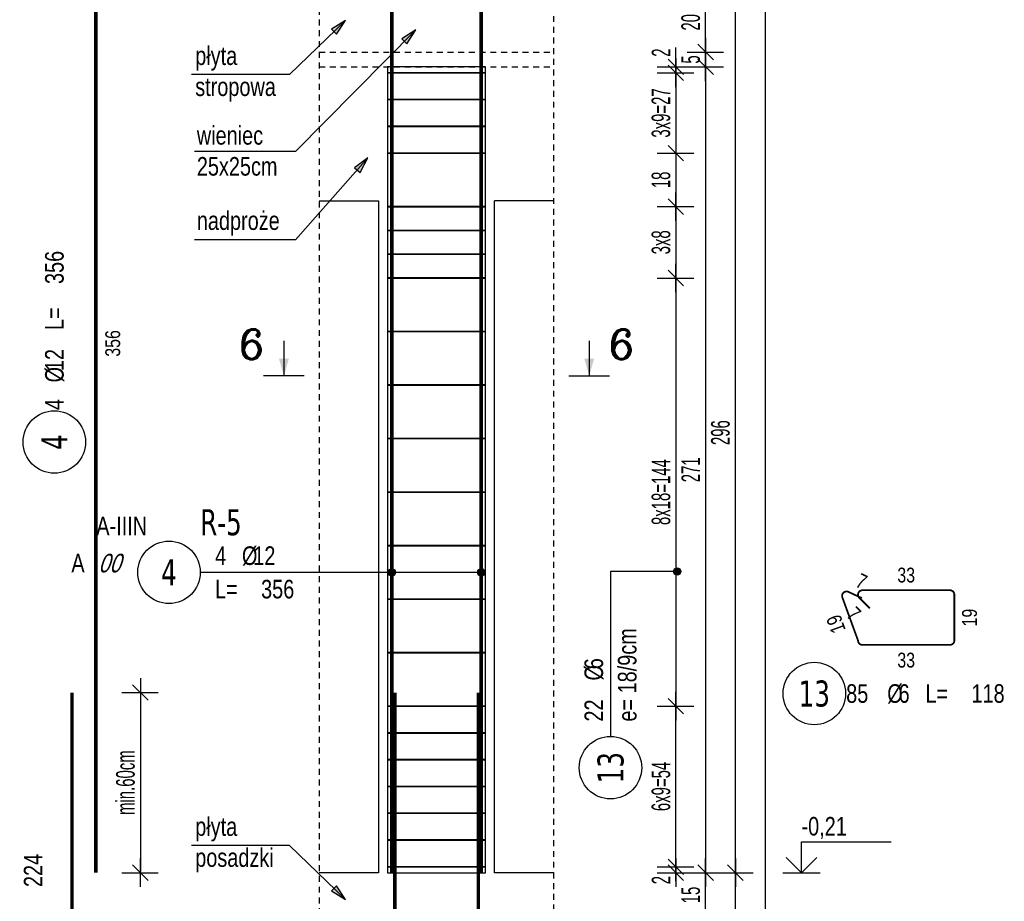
# Model space of a CAD drawing. Header units: millimetres. Extents: x 11988 to 14650, y -1596 to 604.
# Tile 26 of 38: x 13306 to 13637, y -834 to -537. Entities that reach past the tile are written whole.
import ezdxf
from ezdxf.enums import TextEntityAlignment as Align

# ---------------------------------------------------------------- set-up
doc = ezdxf.new("R2010")
doc.units = ezdxf.units.MM
doc.header["$LTSCALE"] = 10
doc.linetypes.add('MP', pattern=[0.36, 0.2, -0.16])
for name, color, linetype in [('BA_txg', 3, 'Continuous'), ('BA_wic', 1, 'Continuous'), ('BA_wis', 2, 'Continuous'), ('BA_wym', 1, 'Continuous'), ('BZ_kot', 7, 'Continuous'), ('BZ_odn', 1, 'Continuous'), ('BZ_opi1', 7, 'Continuous'), ('BZ_opi2', 4, 'Continuous'), ('BZ_opi3', 30, 'Continuous'), ('BZ_opi4', 53, 'Continuous'), ('BZ_P_roz', 11, 'Continuous'), ('BZ_P_wid', 3, 'Continuous'), ('BZ_P_wyc', 134, 'Continuous'), ('BZ_txs', 2, 'Continuous'), ('BZ_wym', 1, 'Continuous')]:
    doc.layers.add(name, color=color, linetype=linetype)
doc.layers.add('BZ_obroz', color=137, linetype='Continuous', plot=False)
doc.layers.add('BZ_pom', color=6, linetype='Continuous', plot=False)
doc.styles.add('BIKTBG', font='tahoma.ttf', dxfattribs={"width": 0.85})
doc.styles.add('BIKTC', font='bikromsw.shx', dxfattribs={"width": 0.85})
doc.styles.add('BIKTS', font='bikromsw.shx', dxfattribs={"width": 0.8})
doc.styles.add('BIKWYM', font='bikromsw.shx', dxfattribs={"width": 0.6})
doc.styles.add('ROMANC', font='ROMANC.SHX')
doc.dimstyles.new('BA_KR_25_cm', dxfattribs={"dimscale": 0.25, "dimtxt": 25, "dimasz": 1.666667, "dimexe": 24, "dimexo": 0, "dimgap": 0, "dimtad": 0, "dimdec": 1, "dimrnd": 0.5, "dimzin": 9, "dimdsep": 46, "dimtxsty": 'BIKWYM', "dimblk": 'WYM-KR', "dimcen": 0, "dimdle": 20, "dimclrd": 256, "dimclre": 256, "dimclrt": 2, "dimadec": 0, "dimazin": 0, "dimtfac": 0.033333, "dimtdec": 1, "dimtmove": 0, "dimatfit": 3, "dimldrblk": 'WYM-KR', "dimfxl": 25, "dimfxlon": 1, "dimtvp": 0.8, "dimtolj": 1, "dimarcsym": 0})
doc.dimstyles.new('BZ_KP_25_cm', dxfattribs={"dimscale": 0.25, "dimtxt": 25, "dimasz": 1.666667, "dimexe": 24, "dimexo": 0, "dimgap": 0, "dimtad": 0, "dimdec": 1, "dimrnd": 0.5, "dimzin": 9, "dimdsep": 46, "dimtxsty": 'BIKWYM', "dimblk": 'WYM-KR', "dimblk1": 'WYM-KP', "dimblk2": 'WYM-KP', "dimsah": 1, "dimcen": 0, "dimdle": 20, "dimclrd": 256, "dimclre": 256, "dimclrt": 7, "dimadec": 0, "dimazin": 0, "dimtfac": 0.033333, "dimtdec": 1, "dimtmove": 0, "dimatfit": 3, "dimldrblk": 'WYM-KP', "dimfxl": 1, "dimtvp": 0.8, "dimtolj": 1, "dimarcsym": 0})
doc.dimstyles.new('BZ_ST_25_cm', dxfattribs={"dimscale": 0.25, "dimtxt": 25, "dimasz": 1.666667, "dimexe": 24, "dimexo": 0, "dimgap": 0, "dimtad": 0, "dimdec": 1, "dimrnd": 0.5, "dimdsep": 46, "dimtxsty": 'BIKWYM', "dimblk": 'WYM-ST', "dimcen": 0, "dimdle": 20, "dimclrd": 256, "dimclre": 256, "dimclrt": 7, "dimadec": 0, "dimazin": 0, "dimtfac": 0.033333, "dimtdec": 1, "dimtix": 1, "dimtmove": 2, "dimatfit": 3, "dimldrblk": 'WYM-ST', "dimfxl": 1, "dimtvp": 0.8, "dimtolj": 1, "dimtzin": 0, "dimarcsym": 0})

# ---------------------------------------------------------------- blocks, each defined once
blk = doc.blocks.new('WYM-ST')
blk.add_hatch(color=256).paths.add_polyline_path([(-13, 2.88), (0, 0), (-13, -2.88)])
blk.add_lwpolyline([(0, 0), (-13, 2.88), (-13, -2.88), (0, 0)])
blk = doc.blocks.new('ST2')
blk.add_line((13.77, 0), (0, 0))
blk.add_solid([(6.84, -1.95), (6.84, 1.95), (0, 0)])
blk = doc.blocks.new('eprzh')
blk.add_line((-47.9, 0), (47.9, 0))
at = {"xscale": 6, "yscale": 6, "zscale": 6, "rotation": 90}
blk.add_blockref('ST2', (0, 0), dxfattribs=at)
at = {"style": 'ROMANC'}
blk.add_attdef('PRZ', text='', height=70, dxfattribs=at).set_placement((76, 39.4), align=Align.CENTER)
blk = doc.blocks.new('WYM-KP')
blk.add_hatch(color=256).paths.add_polyline_path([(3, 0, 1), (-3, 0, 1)])
blk.add_circle((0, 0), 3)
blk = doc.blocks.new('WYM-KR')
at = {"linetype": 'ByBlock'}
blk.add_line((11.52, 0), (-11.52, 0), dxfattribs=at)
at = {"color": 7, "linetype": 'ByBlock'}
blk.add_line((6.24, 6.24), (-6.24, -6.24), dxfattribs=at)
blk = doc.blocks.new('bik_BlkOpPret', base_point=(608.5, -87.83))
at = {"layer": 'BZ_opi1', "style": 'BIKTS', "width": 0.8}
for tag, p in [('SZTUK', (567.31, -85.33)), ('PRZEDR_FI', (581.12, -85.33)), ('PRZEKROJ', (584.93, -85.33)), ('PRZEDR_L', (567.31, -96.58)), ('DLUGOSC', (582.78, -96.58)), ('UWAGA', (567.31, -105.33))]:
    blk.add_attdef(tag, p, '', height=6.25, dxfattribs=at)
at = {"layer": 'BZ_opi2', "style": 'BIKTBG', "width": 0.8}
blk.add_attdef('NUMER', text='', height=8.75, dxfattribs=at).set_placement((551.81, -87.83), align=Align.MIDDLE_CENTER)
at = {"layer": 'BZ_pom', "width": 0.8}
for tag, p, height, style in [('GATUNEK', (526.97, -75.33), 6.25, 'BIKTS'), ('POZYCJA', (562.31, -75.33), 8.75, 'BIKTBG'), ('METODA_L', (520.17, -87.83), 6.25, 'BIKTS'), ('EURO_KOD', (529.45, -87.83), 6.25, 'BIKTS')]:
    blk.add_attdef(tag, p, '', height=height, dxfattribs=dict(at, style=style))
at = {"layer": 'BZ_wym', "width": 0.8}
for tag, p, height, style, flags in [('PRZEDR_NR', (567.31, -114.71), 8.75, 'BIKTBG', 1), ('PRZEDR_SZT', (567.31, -124.08), 6.25, 'BIKTS', 1), ('TYP_PRETA', (567.31, -133.46), 6.25, 'BIKTS', 3), ('EURO_KOD_SEGMENTY', (580.88, -142.83), 6.25, 'BIKTS', 3), ('HAK_1', (567.31, -152.21), 6.25, 'BIKTS', 3), ('HAK_2', (567.31, -161.58), 6.25, 'BIKTS', 3), ('ID', (567.31, -170.96), 6.25, 'BIKTS', 3), ('ID_C', (567.31, -180.33), 6.25, 'BIKTS', 3), ('b_atr_0', (567.31, -189.71), 6.25, 'BIKTS', 3)]:
    blk.add_attdef(tag, p, '', height=height, dxfattribs=dict(at, style=style, flags=flags))
blk = doc.blocks.new('bik_BlkOpPretW', base_point=(917.65, 307.46))
at = {"layer": 'BZ_opi2', "style": 'BIKTBG', "width": 0.8}
blk.add_attdef('NUMER', text='', height=8.75, dxfattribs=at).set_placement((933.15, 307.46), align=Align.MIDDLE_CENTER)
at = {"layer": 'BZ_opi4', "style": 'BIKTS', "width": 0.8}
for tag, p in [('SZTUK', (943.38, 304.33)), ('PRZEDR_FI', (952.43, 304.33)), ('PRZEKROJ', (956.24, 304.33)), ('PRZEDR_L', (970.04, 304.33)), ('DLUGOSC', (985.52, 304.33))]:
    blk.add_attdef(tag, p, '', height=6.25, dxfattribs=at)
at = {"layer": 'BZ_pom', "width": 0.8}
for tag, p, height, style, flags in [('POZYCJA', (943.38, 294.96), 8.75, 'BIKTBG', 3), ('GATUNEK', (943.38, 285.58), 6.25, 'BIKTS', 1), ('METODA_L', (943.38, 266.83), 6.25, 'BIKTS', 3)]:
    blk.add_attdef(tag, p, '', height=height, dxfattribs=dict(at, style=style, flags=flags))
at = {"layer": 'BZ_wym', "width": 0.8}
for tag, p, height, style, flags in [('UWAGA', (943.38, 276.21), 6.25, 'BIKTS', 1), ('TYP_PRETA', (943.38, 257.46), 6.25, 'BIKTS', 3), ('PRZEDR_NR', (943.38, 248.08), 8.75, 'BIKTBG', 1), ('PRZEDR_SZT', (943.38, 238.71), 6.25, 'BIKTS', 1), ('EURO_KOD', (943.38, 229.33), 6.25, 'BIKTS', 3), ('EURO_KOD_SEGMENTY', (956.95, 229.33), 6.25, 'BIKTS', 3), ('HAK_1', (943.38, 219.96), 6.25, 'BIKTS', 3), ('HAK_2', (943.38, 210.58), 6.25, 'BIKTS', 3), ('ID', (943.38, 201.21), 6.25, 'BIKTS', 3), ('ID_C', (943.38, 191.83), 6.25, 'BIKTS', 3), ('b_atr_0', (943.38, 182.46), 6.25, 'BIKTS', 3)]:
    blk.add_attdef(tag, p, '', height=height, dxfattribs=dict(at, style=style, flags=flags))
blk = doc.blocks.new('*D271')
at = {"layer": 'BA_wym', "lineweight": -2}
for p, q in [((13340.1, -763.74), (13352.35, -763.74)), ((13346.35, -764.16), (13346.35, -823.92)), ((13340.1, -824.34), (13352.35, -824.34))]:
    blk.add_line(p, q, dxfattribs=at)
at = {"layer": 'Defpoints', "color": 0}
for p in [(13323.35, -763.74), (13331.35, -824.34), (13346.35, -824.34)]:
    blk.add_point(p, dxfattribs=at)
at = {"layer": 'BA_wym', "lineweight": -2, "xscale": 0.4166666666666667, "yscale": 0.4166666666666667, "zscale": 0.4166666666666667}
for p, rotation in [((13346.35, -763.74), 90), ((13346.35, -824.34), 270)]:
    blk.add_blockref('WYM-KR', p, dxfattribs=dict(at, rotation=rotation))
at = {"layer": 'BA_wym', "color": 2, "insert": (13341.35, -794.04), "char_height": 6.25, "attachment_point": 5, "rotation": 90, "style": 'BIKWYM'}
blk.add_mtext('\\A1;min.60cm', dxfattribs=at)
blk = doc.blocks.new('*D278')
at = {"layer": 'BA_wym', "lineweight": -2}
for p, q in [((13520.22, -822.34), (13532.47, -822.34)), ((13520.22, -824.34), (13532.47, -824.34)), ((13526.47, -821.92), (13526.47, -821.51)), ((13526.47, -822.34), (13526.47, -824.34)), ((13526.47, -824.76), (13526.47, -828.51))]:
    blk.add_line(p, q, dxfattribs=at)
at = {"layer": 'Defpoints', "color": 0}
for p in [(13462.47, -822.34), (13465.47, -824.34), (13526.47, -824.34)]:
    blk.add_point(p, dxfattribs=at)
at = {"layer": 'BA_wym', "lineweight": -2, "xscale": 0.4166666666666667, "yscale": 0.4166666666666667, "zscale": 0.4166666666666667}
for p, rotation in [((13526.47, -822.34), 270), ((13526.47, -824.34), 90)]:
    blk.add_blockref('WYM-KR', p, dxfattribs=dict(at, rotation=rotation))
at = {"layer": 'BA_wym', "color": 2, "insert": (13521.47, -826.84), "char_height": 6.25, "attachment_point": 5, "rotation": 90, "style": 'BIKWYM'}
blk.add_mtext('\\A1;2', dxfattribs=at)
blk = doc.blocks.new('*D279')
at = {"layer": 'BA_wym', "lineweight": -2}
for p, q in [((13520.22, -768.34), (13532.47, -768.34)), ((13526.47, -821.92), (13526.47, -768.76)), ((13520.22, -822.34), (13532.47, -822.34))]:
    blk.add_line(p, q, dxfattribs=at)
at = {"layer": 'Defpoints', "color": 0}
for p in [(13462.47, -768.34), (13526.47, -768.34), (13462.47, -822.34)]:
    blk.add_point(p, dxfattribs=at)
at = {"layer": 'BA_wym', "lineweight": -2, "xscale": 0.4166666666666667, "yscale": 0.4166666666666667, "zscale": 0.4166666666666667}
for p, rotation in [((13526.47, -768.34), 90), ((13526.47, -822.34), 270)]:
    blk.add_blockref('WYM-KR', p, dxfattribs=dict(at, rotation=rotation))
at = {"layer": 'BA_wym', "color": 2, "insert": (13521.47, -795.34), "char_height": 6.25, "attachment_point": 5, "rotation": 90, "style": 'BIKWYM'}
blk.add_mtext('\\A1;6x9=54', dxfattribs=at)
blk = doc.blocks.new('*D280')
at = {"layer": 'BA_wym', "lineweight": -2}
for p, q in [((13520.22, -624.34), (13532.47, -624.34)), ((13526.47, -624.76), (13526.47, -767.92)), ((13520.22, -768.34), (13532.47, -768.34))]:
    blk.add_line(p, q, dxfattribs=at)
at = {"layer": 'Defpoints', "color": 0}
for p in [(13462.48, -624.34), (13462.47, -768.34), (13526.47, -768.34)]:
    blk.add_point(p, dxfattribs=at)
at = {"layer": 'BA_wym', "lineweight": -2, "xscale": 0.4166666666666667, "yscale": 0.4166666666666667, "zscale": 0.4166666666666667}
for p, rotation in [((13526.47, -624.34), 90), ((13526.47, -768.34), 270)]:
    blk.add_blockref('WYM-KR', p, dxfattribs=dict(at, rotation=rotation))
at = {"layer": 'BA_wym', "color": 2, "insert": (13521.47, -696.34), "char_height": 6.25, "attachment_point": 5, "rotation": 90, "style": 'BIKWYM'}
blk.add_mtext('\\A1;8x18=144', dxfattribs=at)
blk = doc.blocks.new('*D281')
at = {"layer": 'BA_wym', "lineweight": -2}
for p, q in [((13526.47, -552.92), (13526.47, -546.87)), ((13520.22, -553.34), (13532.47, -553.34)), ((13520.22, -555.34), (13532.47, -555.34)), ((13526.47, -555.34), (13526.47, -553.34)), ((13526.47, -555.76), (13526.47, -556.17))]:
    blk.add_line(p, q, dxfattribs=at)
at = {"layer": 'Defpoints', "color": 0}
for p in [(13462.48, -555.34), (13485.47, -553.34), (13526.47, -553.34)]:
    blk.add_point(p, dxfattribs=at)
at = {"layer": 'BA_wym', "lineweight": -2, "xscale": 0.4166666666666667, "yscale": 0.4166666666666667, "zscale": 0.4166666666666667}
for p, rotation in [((13526.47, -553.34), 270), ((13526.47, -555.34), 90)]:
    blk.add_blockref('WYM-KR', p, dxfattribs=dict(at, rotation=rotation))
at = {"layer": 'BA_wym', "color": 2, "insert": (13521.47, -548.54), "char_height": 6.25, "attachment_point": 5, "rotation": 90, "style": 'BIKWYM'}
blk.add_mtext('\\A1;2', dxfattribs=at)
blk = doc.blocks.new('bik_BlkOpPretU', base_point=(1570.94, 615.52))
at = {"layer": 'BZ_opi2', "style": 'BIKTBG', "width": 0.8}
blk.add_attdef('NUMER', text='', height=8.75, dxfattribs=at).set_placement((1514.25, 615.52), align=Align.MIDDLE_CENTER)
at = {"layer": 'BZ_opi4', "style": 'BIKTS', "width": 0.8}
for tag, p in [('SZTUK', (1529.75, 618.02)), ('PRZEDR_FI', (1538.8, 618.02)), ('PRZEKROJ', (1542.61, 618.02)), ('PRZEDR_L', (1529.75, 606.77)), ('DLUGOSC', (1545.23, 606.77)), ('UWAGA', (1529.75, 598.02))]:
    blk.add_attdef(tag, p, '', height=6.25, dxfattribs=at)
at = {"layer": 'BZ_pom', "width": 0.8}
for tag, p, height, style in [('POZYCJA', (1524.75, 628.02), 8.75, 'BIKTBG'), ('GATUNEK', (1483.8, 628.02), 6.25, 'BIKTS'), ('METODA_L', (1489.99, 615.52), 6.25, 'BIKTS')]:
    blk.add_attdef(tag, p, '', height=height, dxfattribs=dict(at, style=style))
at = {"layer": 'BZ_wym', "width": 0.8}
for tag, p, height, style, flags in [('PRZEDR_NR', (1529.75, 588.65), 8.75, 'BIKTBG', 1), ('PRZEDR_SZT', (1529.75, 579.27), 6.25, 'BIKTS', 1), ('TYP_PRETA', (1529.75, 569.9), 6.25, 'BIKTS', 3), ('EURO_KOD', (1529.75, 560.52), 6.25, 'BIKTS', 3), ('EURO_KOD_SEGMENTY', (1544.75, 560.52), 6.25, 'BIKTS', 3), ('HAK_1', (1529.75, 551.15), 6.25, 'BIKTS', 3), ('HAK_2', (1529.75, 541.77), 6.25, 'BIKTS', 3), ('ID', (1529.75, 532.4), 6.25, 'BIKTS', 3), ('ID_C', (1529.75, 523.02), 6.25, 'BIKTS', 3), ('b_atr_0', (1529.75, 513.65), 6.25, 'BIKTS', 3)]:
    blk.add_attdef(tag, p, '', height=height, dxfattribs=dict(at, style=style, flags=flags))
blk = doc.blocks.new('*D299')
at = {"layer": 'BA_wym', "lineweight": -2}
for p, q in [((13530.22, -824.34), (13542.47, -824.34)), ((13536.47, -838.92), (13536.47, -824.76)), ((13530.22, -839.34), (13542.47, -839.34))]:
    blk.add_line(p, q, dxfattribs=at)
at = {"layer": 'Defpoints', "color": 0}
for p in [(13485.47, -824.34), (13536.47, -824.34), (13485.47, -839.34)]:
    blk.add_point(p, dxfattribs=at)
at = {"layer": 'BA_wym', "lineweight": -2, "xscale": 0.4166666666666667, "yscale": 0.4166666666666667, "zscale": 0.4166666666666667}
for p, rotation in [((13536.47, -824.34), 90), ((13536.47, -839.34), 270)]:
    blk.add_blockref('WYM-KR', p, dxfattribs=dict(at, rotation=rotation))
at = {"layer": 'BA_wym', "color": 2, "insert": (13531.47, -831.84), "char_height": 6.25, "attachment_point": 5, "rotation": 90, "style": 'BIKWYM'}
blk.add_mtext('\\A1;15', dxfattribs=at)
blk = doc.blocks.new('*D300')
at = {"layer": 'BA_wym', "lineweight": -2}
for p, q in [((13530.22, -553.34), (13542.47, -553.34)), ((13536.47, -553.76), (13536.47, -823.92)), ((13530.22, -824.34), (13542.47, -824.34))]:
    blk.add_line(p, q, dxfattribs=at)
at = {"layer": 'Defpoints', "color": 0}
for p in [(13485.47, -553.34), (13485.47, -824.34), (13536.47, -824.34)]:
    blk.add_point(p, dxfattribs=at)
at = {"layer": 'BA_wym', "lineweight": -2, "xscale": 0.4166666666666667, "yscale": 0.4166666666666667, "zscale": 0.4166666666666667}
for p, rotation in [((13536.47, -553.34), 90), ((13536.47, -824.34), 270)]:
    blk.add_blockref('WYM-KR', p, dxfattribs=dict(at, rotation=rotation))
at = {"layer": 'BA_wym', "color": 2, "insert": (13531.47, -688.84), "char_height": 6.25, "attachment_point": 5, "rotation": 90, "style": 'BIKWYM'}
blk.add_mtext('\\A1;271', dxfattribs=at)
blk = doc.blocks.new('*D301')
at = {"layer": 'BA_wym', "lineweight": -2}
for p, q in [((13530.22, -548.34), (13542.47, -548.34)), ((13536.47, -548.76), (13536.47, -552.92)), ((13530.22, -553.34), (13542.47, -553.34))]:
    blk.add_line(p, q, dxfattribs=at)
at = {"layer": 'Defpoints', "color": 0}
for p in [(13485.47, -548.34), (13485.47, -553.34), (13536.47, -553.34)]:
    blk.add_point(p, dxfattribs=at)
at = {"layer": 'BA_wym', "lineweight": -2, "xscale": 0.4166666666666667, "yscale": 0.4166666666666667, "zscale": 0.4166666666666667}
for p, rotation in [((13536.47, -548.34), 90), ((13536.47, -553.34), 270)]:
    blk.add_blockref('WYM-KR', p, dxfattribs=dict(at, rotation=rotation))
at = {"layer": 'BA_wym', "color": 2, "insert": (13531.47, -550.84), "char_height": 6.25, "attachment_point": 5, "rotation": 90, "style": 'BIKWYM'}
blk.add_mtext('\\A1;5', dxfattribs=at)
blk = doc.blocks.new('*D302')
at = {"layer": 'BA_wym', "lineweight": -2}
for p, q in [((13530.22, -528.34), (13542.47, -528.34)), ((13536.47, -547.92), (13536.47, -528.76)), ((13530.22, -548.34), (13542.47, -548.34))]:
    blk.add_line(p, q, dxfattribs=at)
at = {"layer": 'Defpoints', "color": 0}
for p in [(13485.47, -528.34), (13536.47, -528.34), (13485.47, -548.34)]:
    blk.add_point(p, dxfattribs=at)
at = {"layer": 'BA_wym', "lineweight": -2, "xscale": 0.4166666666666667, "yscale": 0.4166666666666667, "zscale": 0.4166666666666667}
for p, rotation in [((13536.47, -528.34), 90), ((13536.47, -548.34), 270)]:
    blk.add_blockref('WYM-KR', p, dxfattribs=dict(at, rotation=rotation))
at = {"layer": 'BA_wym', "color": 2, "insert": (13531.47, -538.34), "char_height": 6.25, "attachment_point": 5, "rotation": 90, "style": 'BIKWYM'}
blk.add_mtext('\\A1;20', dxfattribs=at)
blk = doc.blocks.new('*D313')
at = {"layer": 'BA_wym', "lineweight": -2}
for p, q in [((13540.22, -824.34), (13552.47, -824.34)), ((13546.47, -907.92), (13546.47, -824.76)), ((13540.22, -908.34), (13552.47, -908.34))]:
    blk.add_line(p, q, dxfattribs=at)
at = {"layer": 'Defpoints', "color": 0}
for p in [(13485.47, -824.34), (13546.47, -824.34), (13485.47, -908.34)]:
    blk.add_point(p, dxfattribs=at)
at = {"layer": 'BA_wym', "lineweight": -2, "xscale": 0.4166666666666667, "yscale": 0.4166666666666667, "zscale": 0.4166666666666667}
for p, rotation in [((13546.47, -824.34), 90), ((13546.47, -908.34), 270)]:
    blk.add_blockref('WYM-KR', p, dxfattribs=dict(at, rotation=rotation))
at = {"layer": 'BA_wym', "color": 2, "insert": (13541.47, -866.34), "char_height": 6.25, "attachment_point": 5, "rotation": 90, "style": 'BIKWYM'}
blk.add_mtext('\\A1;84', dxfattribs=at)
blk = doc.blocks.new('*D314')
at = {"layer": 'BA_wym', "lineweight": -2}
for p, q in [((13540.22, -528.34), (13552.47, -528.34)), ((13546.47, -823.92), (13546.47, -528.76)), ((13540.22, -824.34), (13552.47, -824.34))]:
    blk.add_line(p, q, dxfattribs=at)
at = {"layer": 'Defpoints', "color": 0}
for p in [(13485.47, -528.34), (13546.47, -528.34), (13485.47, -824.34)]:
    blk.add_point(p, dxfattribs=at)
at = {"layer": 'BA_wym', "lineweight": -2, "xscale": 0.4166666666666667, "yscale": 0.4166666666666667, "zscale": 0.4166666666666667}
for p, rotation in [((13546.47, -528.34), 90), ((13546.47, -824.34), 270)]:
    blk.add_blockref('WYM-KR', p, dxfattribs=dict(at, rotation=rotation))
at = {"layer": 'BA_wym', "color": 2, "insert": (13541.47, -676.34), "char_height": 6.25, "attachment_point": 5, "rotation": 90, "style": 'BIKWYM'}
blk.add_mtext('\\A1;296', dxfattribs=at)
blk = doc.blocks.new('*D318')
at = {"layer": 'BA_wym', "lineweight": -2}
for p, q in [((13550.22, 340.66), (13562.47, 340.66)), ((13556.47, 340.24), (13556.47, -947.92)), ((13550.22, -948.34), (13562.47, -948.34))]:
    blk.add_line(p, q, dxfattribs=at)
at = {"layer": 'Defpoints', "color": 0}
for p in [(13485.47, 340.66), (13485.47, -948.34), (13556.47, -948.34)]:
    blk.add_point(p, dxfattribs=at)
at = {"layer": 'BA_wym', "lineweight": -2, "xscale": 0.4166666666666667, "yscale": 0.4166666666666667, "zscale": 0.4166666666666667}
for p, rotation in [((13556.47, 340.66), 90), ((13556.47, -948.34), 270)]:
    blk.add_blockref('WYM-KR', p, dxfattribs=dict(at, rotation=rotation))
at = {"layer": 'BA_wym', "color": 2, "insert": (13551.47, -303.84), "char_height": 6.25, "attachment_point": 5, "rotation": 90, "style": 'BIKWYM'}
blk.add_mtext('\\A1;1289', dxfattribs=at)
blk = doc.blocks.new('*U29')
for p, q in [((0, 4.17), (12.08, 4.17)), ((0, 0), (0, 4.17))]:
    blk.add_line(p, q)
at = {"color": 1}
blk.add_line((-2.5, 0), (2.5, 0), dxfattribs=at)
blk.add_lwpolyline([(-2.06, 2.06), (0, 0), (2.06, 2.06)])
at = {"style": 'BIKTS', "width": 0.8}
blk.add_attdef('POZIOM', text='', height=2.5, dxfattribs=at).set_placement((0, 6.25), align=Align.MIDDLE_LEFT)
blk = doc.blocks.new('*D320')
at = {"layer": 'BA_wym', "lineweight": -2}
for p, q in [((13520.22, -600.34), (13532.47, -600.34)), ((13526.47, -600.76), (13526.47, -623.92)), ((13520.22, -624.34), (13532.47, -624.34))]:
    blk.add_line(p, q, dxfattribs=at)
at = {"layer": 'Defpoints', "color": 0}
for p in [(13462.48, -600.34), (13462.48, -624.34), (13526.47, -624.34)]:
    blk.add_point(p, dxfattribs=at)
at = {"layer": 'BA_wym', "lineweight": -2, "xscale": 0.4166666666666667, "yscale": 0.4166666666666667, "zscale": 0.4166666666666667}
for p, rotation in [((13526.47, -600.34), 90), ((13526.47, -624.34), 270)]:
    blk.add_blockref('WYM-KR', p, dxfattribs=dict(at, rotation=rotation))
at = {"layer": 'BA_wym', "color": 2, "insert": (13521.47, -612.34), "char_height": 6.25, "attachment_point": 5, "rotation": 90, "style": 'BIKWYM'}
blk.add_mtext('\\A1;3x8', dxfattribs=at)
blk = doc.blocks.new('*D329')
at = {"layer": 'BA_wym', "lineweight": -2}
for p, q in [((13520.22, -582.34), (13532.47, -582.34)), ((13526.47, -582.76), (13526.47, -599.92)), ((13520.22, -600.34), (13532.47, -600.34))]:
    blk.add_line(p, q, dxfattribs=at)
at = {"layer": 'Defpoints', "color": 0}
for p in [(13462.47, -582.34), (13462.48, -600.34), (13526.47, -600.34)]:
    blk.add_point(p, dxfattribs=at)
at = {"layer": 'BA_wym', "lineweight": -2, "xscale": 0.4166666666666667, "yscale": 0.4166666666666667, "zscale": 0.4166666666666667}
for p, rotation in [((13526.47, -582.34), 90), ((13526.47, -600.34), 270)]:
    blk.add_blockref('WYM-KR', p, dxfattribs=dict(at, rotation=rotation))
at = {"layer": 'BA_wym', "color": 2, "insert": (13521.47, -591.34), "char_height": 6.25, "attachment_point": 5, "rotation": 90, "style": 'BIKWYM'}
blk.add_mtext('\\A1;18', dxfattribs=at)
blk = doc.blocks.new('*D330')
at = {"layer": 'BA_wym', "lineweight": -2}
for p, q in [((13520.22, -555.34), (13532.47, -555.34)), ((13526.47, -554.92), (13526.47, -554.51)), ((13526.47, -555.34), (13526.47, -582.34)), ((13520.22, -582.34), (13532.47, -582.34)), ((13526.47, -582.76), (13526.47, -583.17))]:
    blk.add_line(p, q, dxfattribs=at)
at = {"layer": 'Defpoints', "color": 0}
for p in [(13462.48, -555.34), (13462.48, -582.34), (13526.47, -582.34)]:
    blk.add_point(p, dxfattribs=at)
at = {"layer": 'BA_wym', "lineweight": -2, "xscale": 0.4166666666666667, "yscale": 0.4166666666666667, "zscale": 0.4166666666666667}
for p, rotation in [((13526.47, -555.34), 270), ((13526.47, -582.34), 90)]:
    blk.add_blockref('WYM-KR', p, dxfattribs=dict(at, rotation=rotation))
at = {"layer": 'BA_wym', "color": 2, "insert": (13521.47, -568.84), "char_height": 6.25, "attachment_point": 5, "rotation": 90, "style": 'BIKWYM'}
blk.add_mtext('\\A1;3x9=27', dxfattribs=at)

msp = doc.modelspace()

# ---------------------------------------------------------------- linework, layer by layer
at = {"layer": 'BA_wic', "linetype": 'MP'}
msp.add_line((13406.47, -553.34), (13485.47, -553.34), dxfattribs=at)
for points in [[(13406.47, 348.16), (13406.47, -955.84)], [(13485.47, -955.84), (13485.47, 348.16)], [(13406.47, -548.34), (13485.47, -548.34)]]:
    msp.add_lwpolyline(points, dxfattribs=at)
at = {"layer": 'BA_wis'}
for points in [[(13406.47, -598.34), (13426.47, -598.34)], [(13426.47, -598.34), (13426.47, -824.34)], [(13465.47, -824.34), (13465.47, -598.34)], [(13485.47, -598.34), (13465.47, -598.34)], [(13426.47, -824.34), (13406.47, -824.34)], [(13485.47, -824.34), (13465.47, -824.34)]]:
    msp.add_lwpolyline(points, dxfattribs=at)
at = {"layer": 'BZ_obroz'}
msp.add_lwpolyline([(13429.47, -824.34), (13462.47, -824.34), (13462.47, -553.34), (13429.48, -553.34)], close=True, dxfattribs=at)
at = {"layer": 'BZ_odn', "color": 252}
for centre in [(13317.42, -679.51), (13573.03, -764.08), (13504.47, -789.02)]:
    msp.add_circle(centre, 10.5, dxfattribs=at)
at = {"layer": 'BZ_odn'}
msp.add_circle((13355.97, -723.34), 10.5, dxfattribs=at)
at = {"layer": 'BZ_P_roz', "const_width": 0.6}
for points in [[(13429.48, -555.34), (13462.48, -555.34)], [(13429.48, -564.34), (13462.48, -564.34)], [(13429.48, -573.34), (13462.48, -573.34)], [(13429.48, -582.34), (13462.48, -582.34)], [(13429.47, -600.34), (13462.48, -600.34)], [(13429.47, -608.34), (13462.48, -608.34)], [(13429.47, -616.34), (13462.48, -616.34)], [(13429.47, -624.34), (13462.48, -624.34)], [(13429.47, -642.34), (13462.47, -642.34)], [(13429.47, -660.34), (13462.47, -660.34)], [(13429.47, -678.34), (13462.47, -678.34)], [(13429.47, -696.34), (13462.47, -696.34)], [(13429.47, -714.34), (13462.47, -714.34)], [(13429.47, -732.34), (13462.47, -732.34)], [(13429.47, -750.34), (13462.47, -750.34)], [(13429.47, -768.34), (13462.47, -768.34)], [(13429.47, -777.34), (13462.47, -777.34)], [(13429.47, -786.34), (13462.47, -786.34)], [(13429.47, -795.34), (13462.47, -795.34)], [(13429.47, -804.34), (13462.47, -804.34)], [(13429.47, -813.34), (13462.47, -813.34)], [(13429.47, -822.34), (13462.47, -822.34)]]:
    msp.add_lwpolyline(points, dxfattribs=at)
at = {"layer": 'BZ_P_wid', "const_width": 1.2}
for points in [[(13430.94, -468.34), (13430.94, -824.34)], [(13461.01, -468.34), (13461.01, -824.34)]]:
    msp.add_lwpolyline(points, dxfattribs=at)
for points in [[(13460.01, -763.74), (13460.01, -937.14, -0.414214), (13456.41, -940.74), (13415.01, -940.74)], [(13431.94, -763.74), (13431.94, -937.14, 0.414214), (13435.54, -940.74), (13476.94, -940.74)]]:
    msp.add_lwpolyline(points, format="xyb", dxfattribs=at)
at = {"layer": 'BZ_P_wyc', "linetype": 'Continuous', "const_width": 1.2}
msp.add_lwpolyline([(13331.35, -468.34), (13331.35, -824.34)], dxfattribs=at)
at = {"layer": 'BZ_P_wyc', "linetype": 'Continuous'}
for points, const_width in [([(13589.04, -732.01), (13584.51, -729.9, 0.668179), (13582.46, -731.77), (13587.73, -746.24, 0.414214), (13589.23, -747.74), (13618.63, -747.74, 0.414214), (13620.13, -746.24), (13620.13, -730.84, 0.414214), (13618.63, -729.34), (13589.23, -729.34, 0.668179), (13588.17, -731.9), (13591.7, -735.44)], 0.6), ([(13323.35, -763.74), (13323.35, -937.14, 0.414214), (13326.95, -940.74), (13368.35, -940.74)], 1.2)]:
    msp.add_lwpolyline(points, format="xyb", dxfattribs=dict(at, const_width=const_width))

# ---------------------------------------------------------------- block references
ref = msp.add_blockref('bik_BlkOpPretW', (13317.42, -695.01), dxfattribs=dict(rotation=90))
ref.add_attrib('NUMER', '4', dxfattribs={"layer": 'BZ_opi2', "height": 8.75, "rotation": 90, "style": 'BIKTBG', "width": 0.8}).set_placement((13317.42, -679.51), align=Align.MIDDLE_CENTER)
ref.add_attrib('SZTUK', '4', (13320.55, -668.74), dxfattribs={"layer": 'BZ_opi4', "height": 6.25, "rotation": 90, "style": 'BIKTS', "width": 0.8})
ref.add_attrib('PRZEKROJ', '12', (13320.55, -655.65), dxfattribs={"layer": 'BZ_opi4', "height": 6.25, "rotation": 90, "style": 'BIKTS', "width": 0.8})
ref.add_attrib('DLUGOSC', '356', (13320.55, -626.36), dxfattribs={"layer": 'BZ_opi4', "height": 6.25, "rotation": 90, "style": 'BIKTS', "width": 0.8})
ref.add_attrib('PRZEDR_FI', '%%c', (13320.55, -659.46), dxfattribs={"layer": 'BZ_opi4', "height": 6.25, "rotation": 90, "style": 'BIKTS', "width": 0.8})
ref.add_attrib('PRZEDR_L', 'L=', (13320.55, -641.84), dxfattribs={"layer": 'BZ_opi4', "height": 6.25, "rotation": 90, "style": 'BIKTS', "width": 0.8})
ref = msp.add_blockref('bik_BlkOpPret', (13410.28, -723.34))
ref.add_attrib('NUMER', '4', dxfattribs={"layer": 'BZ_opi2', "height": 8.75, "style": 'BIKTBG', "width": 0.8}).set_placement((13355.97, -723.34), align=Align.MIDDLE_CENTER)
ref.add_attrib('POZYCJA', 'R-5', (13366.47, -710.84), dxfattribs={"layer": 'BZ_pom', "height": 8.75, "style": 'BIKTBG', "width": 0.8})
ref.add_attrib('SZTUK', '4', (13371.47, -720.84), dxfattribs={"layer": 'BZ_opi1', "height": 6.25, "style": 'BIKTS', "width": 0.8})
ref.add_attrib('GATUNEK', 'A-IIIN', (13331.52, -710.84), dxfattribs={"layer": 'BZ_pom', "height": 6.25, "style": 'BIKTS', "width": 0.8})
ref.add_attrib('PRZEKROJ', '12', (13384.33, -720.84), dxfattribs={"layer": 'BZ_opi1', "height": 6.25, "style": 'BIKTS', "width": 0.8})
ref.add_attrib('DLUGOSC', '356', (13386.95, -732.09), dxfattribs={"layer": 'BZ_opi1', "height": 6.25, "style": 'BIKTS', "width": 0.8})
ref.add_attrib('METODA_L', 'A', (13323.14, -723.34), dxfattribs={"layer": 'BZ_pom', "height": 6.25, "style": 'BIKTS', "width": 0.8})
ref.add_attrib('PRZEDR_FI', '%%c', (13380.52, -720.84), dxfattribs={"layer": 'BZ_opi1', "height": 6.25, "style": 'BIKTS', "width": 0.8})
ref.add_attrib('PRZEDR_L', 'L=', (13371.47, -732.09), dxfattribs={"layer": 'BZ_opi1', "height": 6.25, "style": 'BIKTS', "width": 0.8})
ref.add_attrib('EURO_KOD', '00', (13332.19, -723.34), dxfattribs={"layer": 'BZ_pom', "height": 6.25, "style": 'BIKTS', "oblique": 18, "width": 0.8})
ref = msp.add_blockref('bik_BlkOpPretU', (13504.47, -723.05), dxfattribs=dict(rotation=90))
ref.add_attrib('NUMER', '13', dxfattribs={"layer": 'BZ_opi2', "height": 8.75, "rotation": 90, "style": 'BIKTBG', "width": 0.8}).set_placement((13504.47, -789.02), align=Align.MIDDLE_CENTER)
ref.add_attrib('SZTUK', '22', (13501.97, -773.52), dxfattribs={"layer": 'BZ_opi4', "height": 6.25, "rotation": 90, "style": 'BIKTS', "width": 0.8})
ref.add_attrib('PRZEKROJ', '6', (13501.97, -755.91), dxfattribs={"layer": 'BZ_opi4', "height": 6.25, "rotation": 90, "style": 'BIKTS', "width": 0.8})
ref.add_attrib('UWAGA', 'e= 18/9cm', (13513.22, -773.52), dxfattribs={"layer": 'BZ_opi4', "height": 6.25, "rotation": 90, "style": 'BIKTS', "width": 0.8})
ref.add_attrib('PRZEDR_FI', '%%c', (13501.97, -759.71), dxfattribs={"layer": 'BZ_opi4', "height": 6.25, "rotation": 90, "style": 'BIKTS', "width": 0.8})
ref = msp.add_blockref('bik_BlkOpPretW', (13557.53, -764.08))
ref.add_attrib('NUMER', '13', dxfattribs={"layer": 'BZ_opi2', "height": 8.75, "style": 'BIKTBG', "width": 0.8}).set_placement((13573.03, -764.08), align=Align.MIDDLE_CENTER)
ref.add_attrib('SZTUK', '85', (13583.75, -767.2), dxfattribs={"layer": 'BZ_opi4', "height": 6.25, "style": 'BIKTS', "width": 0.8})
ref.add_attrib('PRZEKROJ', '6', (13601.37, -767.2), dxfattribs={"layer": 'BZ_opi4', "height": 6.25, "style": 'BIKTS', "width": 0.8})
ref.add_attrib('DLUGOSC', '118', (13625.89, -767.2), dxfattribs={"layer": 'BZ_opi4', "height": 6.25, "style": 'BIKTS', "width": 0.8})
ref.add_attrib('PRZEDR_FI', '%%c', (13597.56, -767.2), dxfattribs={"layer": 'BZ_opi4', "height": 6.25, "style": 'BIKTS', "width": 0.8})
ref.add_attrib('PRZEDR_L', 'L=', (13610.41, -767.2), dxfattribs={"layer": 'BZ_opi4', "height": 6.25, "style": 'BIKTS', "width": 0.8})
ref = msp.add_blockref('bik_BlkOpPretW', (13310.29, -897.62), dxfattribs=dict(rotation=90))
ref.add_attrib('NUMER', '2', dxfattribs={"layer": 'BZ_opi2', "height": 8.75, "rotation": 90, "style": 'BIKTBG', "width": 0.8}).set_placement((13310.29, -882.12), align=Align.MIDDLE_CENTER)
ref.add_attrib('SZTUK', '4', (13313.41, -871.54), dxfattribs={"layer": 'BZ_opi4', "height": 6.25, "rotation": 90, "style": 'BIKTS', "width": 0.8})
ref.add_attrib('PRZEKROJ', '12', (13313.41, -858.45), dxfattribs={"layer": 'BZ_opi4', "height": 6.25, "rotation": 90, "style": 'BIKTS', "width": 0.8})
ref.add_attrib('DLUGOSC', '224', (13313.41, -829.16), dxfattribs={"layer": 'BZ_opi4', "height": 6.25, "rotation": 90, "style": 'BIKTS', "width": 0.8})
ref.add_attrib('PRZEDR_FI', '%%c', (13313.41, -862.25), dxfattribs={"layer": 'BZ_opi4', "height": 6.25, "rotation": 90, "style": 'BIKTS', "width": 0.8})
ref.add_attrib('PRZEDR_L', 'L=', (13313.41, -844.64), dxfattribs={"layer": 'BZ_opi4', "height": 6.25, "rotation": 90, "style": 'BIKTS', "width": 0.8})
at = {"layer": 'BA_txg'}
ref = msp.add_blockref('eprzh', (13394.63, -657.29), dxfattribs=dict(at, xscale=-0.142857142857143, yscale=0.1428571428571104, zscale=0.142857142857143))
ref.add_attrib('PRZ', '6', dxfattribs={"layer": '0', "height": 10, "style": 'ROMANC'}).set_placement((13383.77, -651.65), align=Align.CENTER)
at = {"layer": 'BA_txg', "xscale": 0.142857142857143, "yscale": 0.142857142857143, "zscale": 0.142857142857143}
msp.add_blockref('eprzh', (13497.32, -657.29), dxfattribs=at).add_auto_attribs({'PRZ': '6'})
at = {"layer": 'BZ_kot', "xscale": 2.5, "yscale": 2.5, "zscale": 2.5}
msp.add_blockref('*U29', (13568.72, -824.34), dxfattribs=at).add_auto_attribs({'POZIOM': '-0,21'})

# ---------------------------------------------------------------- texts
at = {"layer": 'BZ_opi3', "style": 'BIKTC', "width": 0.8}
for s, rotation, p in [('356', 90.0002, (13337.05, -646.34)), ('33', 359.9998, (13603.93, -724.24)), ('7', 334.9998, (13588.93, -726.33)), ('7', 315, (13586.33, -737.28)), ('19', 109.9998, (13580.3, -740.75)), ('19', 90, (13625.23, -738.54))]:
    msp.add_text(s, height=5, rotation=rotation, dxfattribs=at).set_placement(p, align=Align.MIDDLE_CENTER)
msp.add_text('33', height=5, dxfattribs=at).set_placement((13603.93, -752.84), align=Align.MIDDLE_CENTER)
at = {"layer": 'BZ_txs', "char_height": 6.25, "width": 113.0116, "attachment_point": 1, "style": 'BIKTS'}
for s, insert in [('płyta\\Pstropowa', (13364.8, -546.46)), ('wieniec\\P25x25cm', (13365.34, -573.24)), ('nadproże', (13365.34, -601.92)), ('płyta\\Pposadzki', (13364.8, -805.7))]:
    msp.add_mtext(s, dxfattribs=dict(at, insert=insert))

# ---------------------------------------------------------------- dimensions: what is measured, and where the dimension line sits
at = {"layer": 'BA_wym'}
for base, p1, p2, override, picture, middle in [((13556.47, -948.34), (13485.47, 340.66), (13485.47, -948.34), {"dimrnd": 1, "dimblk": 'WYM-KR', "dimatfit": 1}, '*D318', (13551.47, -303.84)), ((13536.47, -528.34), (13485.47, -548.34), (13485.47, -528.34), {"dimatfit": 1}, '*D302', (13531.47, -538.34)), ((13546.47, -528.34), (13485.47, -824.34), (13485.47, -528.34), {"dimrnd": 1, "dimblk": 'WYM-KR', "dimatfit": 1}, '*D314', (13541.47, -676.34)), ((13536.47, -553.34), (13485.47, -548.34), (13485.47, -553.34), {"dimatfit": 1}, '*D301', (13531.47, -550.84)), ((13536.47, -824.34), (13485.47, -553.34), (13485.47, -824.34), {"dimrnd": 1, "dimatfit": 1}, '*D300', (13531.47, -688.84)), ((13526.47, -824.34), (13462.47, -822.34), (13465.47, -824.34), {"dimatfit": 1}, '*D278', (13521.47, -826.84)), ((13536.47, -824.34), (13485.47, -839.34), (13485.47, -824.34), {"dimatfit": 1}, '*D299', (13531.47, -831.84)), ((13546.47, -824.34), (13485.47, -908.34), (13485.47, -824.34), {"dimatfit": 1}, '*D313', (13541.47, -866.34))]:
    dim = msp.add_linear_dim(base=base, p1=p1, p2=p2, angle=90, dimstyle='BA_KR_25_cm', override=override, dxfattribs=at)
    dim.commit()
    dim.dimension.update_dxf_attribs({"geometry": picture, "text_midpoint": middle})
for base, p1, p2, override, picture, middle in [((13526.47, -553.34), (13462.48, -555.34), (13485.47, -553.34), {"dimrnd": 1, "dimatfit": 1}, '*D281', (13526.47, -548.54)), ((13526.47, -600.34), (13462.47, -582.34), (13462.48, -600.34), {"dimtxsty": 'BIKWYM', "dimatfit": 1}, '*D329', (13526.47, -591.34))]:
    dim = msp.add_linear_dim(base=base, p1=p1, p2=p2, angle=90, dimstyle='BA_KR_25_cm', override=override, dxfattribs=at)
    dim.commit()
    dim.dimension.update_dxf_attribs({"geometry": picture, "text_midpoint": middle, "dimtype": 160})
for base, p1, p2, text, picture, middle in [((13526.47, -582.34), (13462.48, -555.34), (13462.48, -582.34), '3x9=<>', '*D330', (13526.47, -568.84)), ((13526.47, -624.34), (13462.48, -600.34), (13462.48, -624.34), '3x8', '*D320', (13526.47, -612.34))]:
    dim = msp.add_linear_dim(base=base, p1=p1, p2=p2, angle=90, text=text, dimstyle='BA_KR_25_cm', override={"dimtxsty": 'BIKWYM', "dimatfit": 1}, dxfattribs=at)
    dim.commit()
    dim.dimension.update_dxf_attribs({"geometry": picture, "text_midpoint": middle, "dimtype": 160})
for base, p1, p2, text, picture, middle in [((13526.47, -768.34), (13462.48, -624.34), (13462.47, -768.34), '8x18=<>', '*D280', (13521.47, -696.34)), ((13346.35, -824.34), (13323.35, -763.74), (13331.35, -824.34), 'min.60cm', '*D271', (13341.35, -794.04)), ((13526.47, -768.34), (13462.47, -822.34), (13462.47, -768.34), '6x9=<>', '*D279', (13521.47, -795.34))]:
    dim = msp.add_linear_dim(base=base, p1=p1, p2=p2, angle=90, text=text, dimstyle='BA_KR_25_cm', override={"dimtxsty": 'BIKWYM', "dimatfit": 1}, dxfattribs=at)
    dim.commit()
    dim.dimension.update_dxf_attribs({"geometry": picture, "text_midpoint": middle})

# ---------------------------------------------------------------- leaders
at = {"layer": 'BZ_odn'}
for points, dimstyle in [([(13415.37, -537.76), (13396.47, -555.95), (13363.58, -555.95)], 'BZ_ST_25_cm'), ([(13438.97, -540.84), (13398.58, -581.81), (13364.55, -581.81)], 'BZ_ST_25_cm'), ([(13422.91, -583.97), (13398.58, -611.53), (13364.55, -611.53)], 'BZ_ST_25_cm'), ([(13430.94, -723.34), (13406.47, -723.34), (13366.47, -723.34)], 'BZ_KP_25_cm'), ([(13461.01, -723.34), (13406.47, -723.34), (13366.47, -723.34)], 'BZ_KP_25_cm'), ([(13415.37, -833.37), (13396.47, -815.19), (13363.58, -815.19)], 'BZ_ST_25_cm')]:
    msp.add_leader(points, dimstyle=dimstyle, dxfattribs=at)
at = {"layer": 'BZ_odn', "color": 252}
msp.add_leader([(13526.9, -723.05), (13504.47, -723.05), (13504.47, -778.52)], dimstyle='BZ_KP_25_cm', override={"dimclrd": 252}, dxfattribs=at)

doc.saveas('drawing.dxf')
